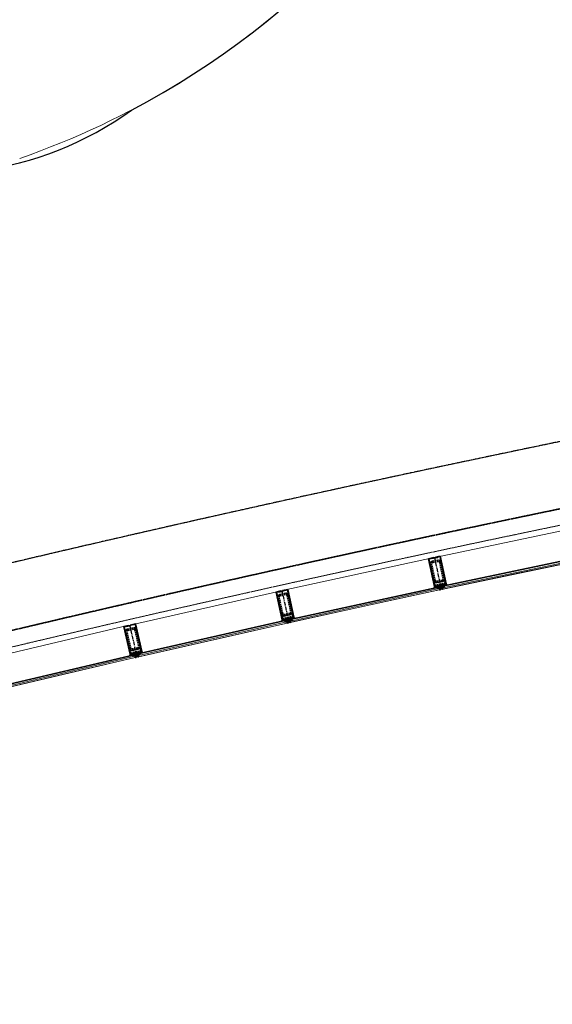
# Model space of a CAD drawing. Header units: millimetres. Extents: x 98667 to 994031, y -2704 to 533009.
# Tile 225 of 256: x 676145 to 681019, y 369300 to 378306. Entities that reach past the tile are written whole.
import ezdxf

# ---------------------------------------------------------------- set-up
doc = ezdxf.new("R2010")
doc.units = ezdxf.units.MM
for name, pattern in [('AP03000E0$0$CENTER', [50.800000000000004, 31.75, -6.35, 6.35, -6.35]), ('AP03000E0$0$HIDDEN', [9.524999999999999, 6.35, -3.175]), ('AP03000E0$0$HIDDENX2', [19.049999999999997, 12.7, -6.35]), ('sp00000g0$0$CENTER', [50.800000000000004, 31.75, -6.35, 6.35, -6.35])]:
    doc.linetypes.add(name, pattern=pattern)
for name, color, linetype, lineweight in [('0_F&B AREA', 3, 'Continuous', 0), ('AP03000E0$0$A-GLAZ-FULL-EXTR', 2, 'Continuous', 20), ('AP03000E0$0$A-GLAZ-MULL-EXTR', 3, 'Continuous', 35), ('AP03000E0$0$A-WALL-FNSH', 1, 'Continuous', 15)]:
    doc.layers.add(name, color=color, linetype=linetype, lineweight=lineweight)
doc.layers.add('AP03000E0$0$A-Slab Edge Guide', color=55, linetype='Continuous', lineweight=15, plot=False)
doc.layers.add('sp00000g0$0$S-GRID', color=1, linetype='sp00000g0$0$CENTER')
doc.layers.add('STAIRCASE-7$0$A-WALL-HATCH', color=253, linetype='Continuous')

msp = doc.modelspace()

# ---------------------------------------------------------------- linework, layer by layer
at = {"color": 251, "linetype": 'AP03000E0$0$CENTER'}
for p, q in [((679940.1670111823, 373387.2530479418), (680002.8959700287, 373093.8845474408)), ((678544.4309901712, 373083.0046740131), (678609.4908751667, 372790.1442792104)), ((677151.1586478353, 372767.6665463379), (677218.5452900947, 372475.3327648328))]:
    msp.add_line(p, q, dxfattribs=at)
at = {"layer": '0_F&B AREA', "color": 251, "extrusion": (-8.979887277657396e-08, -2.581598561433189e-08, 0.9999999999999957)}
msp.add_arc((673665.7274961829, 384171.0889998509, -0.07111298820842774), 7552.307364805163, 289.1647586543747, 337.3376965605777, dxfattribs=at)
at = {"layer": 'AP03000E0$0$A-GLAZ-FULL-EXTR', "color": 251}
for p, q in [((681319.9687418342, 373676.6277647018), (679958.4471423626, 373391.1601014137)), ((678562.6795169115, 373087.0565509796), (679921.8879383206, 373383.3424258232)), ((680013.8527943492, 373126.9060311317), (681375.3743938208, 373412.3736944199)), ((681376.6056305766, 373406.5013813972), (680015.084031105, 373121.0337183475)), ((680017.5465044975, 373109.289093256), (681379.0681040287, 373394.7567563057)), ((681381.5305774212, 373383.0121307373), (680020.0089779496, 373097.544467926)), ((678526.183518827, 373078.9488563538), (677169.3742468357, 372771.8634412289)), ((679979.3932679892, 373119.5373139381), (678620.18484658, 372823.2514388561)), ((678621.4627428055, 372817.3891031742), (679980.6711642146, 373113.6749780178)), ((679983.2269566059, 373101.950306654), (678624.0185351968, 372805.664431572)), ((678626.5743276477, 372793.9397597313), (679985.7827490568, 373090.2256350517)), ((679965.6399492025, 373098.116617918), (679963.0841567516, 373109.8412895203)), ((679963.7231048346, 373106.9101216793), (679969.5854406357, 373108.1880178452)), ((679965.0010010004, 373101.047785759), (679963.7231048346, 373106.9101216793)), ((679970.8633368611, 373102.3256819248), (679965.0010010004, 373101.047785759)), ((679968.9464926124, 373111.1191859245), (679980.6711642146, 373113.6749780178)), ((679971.5022850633, 373099.3945140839), (679968.9464926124, 373111.1191859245)), ((679969.5854406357, 373108.1880178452), (679970.8633368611, 373102.3256819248)), ((679983.2269566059, 373101.950306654), (679971.5022850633, 373099.3945140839)), ((679980.6711642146, 373113.6749780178), (679979.3932679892, 373119.5373139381)), ((679980.6711642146, 373113.6749780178), (679983.2269566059, 373101.950306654)), ((679985.7827490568, 373090.2256350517), (679983.2269566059, 373101.950306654)), ((680015.084031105, 373121.0337183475), (680013.8527943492, 373126.9060311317)), ((680026.828656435, 373123.4961919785), (680015.084031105, 373121.0337183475)), ((680015.084031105, 373121.0337183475), (680017.5465044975, 373109.289093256)), ((680017.5465044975, 373109.289093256), (680029.2911298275, 373111.7515666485)), ((680020.0089779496, 373097.544467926), (680017.5465044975, 373109.289093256)), ((680029.2911298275, 373111.7515666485), (680026.828656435, 373123.4961919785)), ((680033.3165874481, 373121.7912724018), (680027.4442747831, 373120.5600354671)), ((680027.4442747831, 373120.5600354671), (680028.6755114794, 373114.6877229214)), ((680028.6755114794, 373114.6877229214), (680034.5478241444, 373115.9189593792)), ((680035.1634425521, 373112.9828033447), (680032.7009691, 373124.7274284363)), ((680034.5478241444, 373115.9189593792), (680033.3165874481, 373121.7912724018)), ((677228.9756302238, 372508.5239739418), (678585.7849021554, 372815.6093888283)), ((678587.1093773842, 372809.7574005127), (677230.3001054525, 372502.6719856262)), ((677232.9490557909, 372490.9680092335), (678589.7583277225, 372798.0534245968)), ((678572.2023632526, 372794.0799987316), (678569.5534128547, 372805.7839748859)), ((678570.2156504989, 372802.8579809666), (678576.0676386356, 372804.1824560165)), ((678571.540125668, 372797.005992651), (678570.2156504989, 372802.8579809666)), ((678577.3921138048, 372798.3304679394), (678571.540125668, 372797.005992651)), ((678575.405401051, 372807.1084501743), (678587.1093773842, 372809.7574005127)), ((678578.0543513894, 372795.40447402), (678575.405401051, 372807.1084501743)), ((678576.0676386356, 372804.1824560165), (678577.3921138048, 372798.3304679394)), ((678589.7583277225, 372798.0534245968), (678578.0543513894, 372795.40447402)), ((678585.7849021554, 372815.6093888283), (678587.1093773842, 372809.7574005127)), ((678587.1093773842, 372809.7574005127), (678589.7583277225, 372798.0534245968)), ((678589.7583277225, 372798.0534245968), (678592.4072781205, 372786.3494479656)), ((678620.18484658, 372823.2514388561), (678621.4627428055, 372817.3891031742)), ((678633.1874144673, 372819.9448955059), (678621.4627428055, 372817.3891031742)), ((678621.4627428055, 372817.3891031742), (678624.0185351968, 372805.664431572)), ((678624.0185351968, 372805.664431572), (678635.7432068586, 372808.2202239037)), ((678624.0185351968, 372805.664431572), (678626.5743276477, 372793.9397597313)), ((678635.7432068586, 372808.2202239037), (678633.1874144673, 372819.9448955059)), ((678639.6886983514, 372818.2916238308), (678633.8263625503, 372817.0137274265)), ((678633.8263625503, 372817.0137274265), (678635.1042587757, 372811.151391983)), ((678635.1042587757, 372811.151391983), (678640.9665946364, 372812.4292879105)), ((678641.6055426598, 372809.4981200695), (678639.0497502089, 372821.2227916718)), ((678640.9665946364, 372812.4292879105), (678639.6886983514, 372818.2916238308)), ((675778.6194729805, 372445.6005477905), (677132.9437708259, 372763.4661622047)), ((678592.4072781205, 372786.3494479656), (677235.5980061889, 372479.2640330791)), ((677194.6374542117, 372500.6089966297), (675840.3131563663, 372182.7433824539)), ((675841.6841270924, 372176.9021120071), (677196.0084248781, 372494.7677264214)), ((677198.7503663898, 372483.0851857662), (675844.426068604, 372165.219571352)), ((675847.168010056, 372153.5370306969), (677201.4923079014, 372471.4026451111)), ((677181.226555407, 372478.9722738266), (677178.4846138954, 372490.6548144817)), ((677179.1700992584, 372487.7341792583), (677185.011369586, 372489.1051499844)), ((677180.5410699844, 372481.8929088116), (677179.1700992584, 372487.7341792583)), ((677186.3823403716, 372483.2638795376), (677180.5410699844, 372481.8929088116)), ((677184.3258841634, 372492.0257849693), (677196.0084248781, 372494.7677264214)), ((677187.0678257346, 372480.3432445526), (677184.3258841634, 372492.0257849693)), ((677185.011369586, 372489.1051499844), (677186.3823403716, 372483.2638795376)), ((677198.7503663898, 372483.0851857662), (677187.0678257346, 372480.3432445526)), ((677196.0084248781, 372494.7677264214), (677194.6374542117, 372500.6089966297)), ((677196.0084248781, 372494.7677264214), (677198.7503663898, 372483.0851857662)), ((677201.4923079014, 372471.4026451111), (677198.7503663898, 372483.0851857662)), ((677230.3001054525, 372502.6719856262), (677228.9756302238, 372508.5239739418)), ((677242.0040817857, 372505.3209359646), (677230.3001054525, 372502.6719856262)), ((677230.3001054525, 372502.6719856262), (677232.9490557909, 372490.9680092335)), ((677232.9490557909, 372490.9680092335), (677244.653032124, 372493.6169598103)), ((677235.5980061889, 372479.2640330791), (677232.9490557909, 372490.9680092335)), ((677244.653032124, 372493.6169598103), (677242.0040817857, 372505.3209359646)), ((677248.5183074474, 372503.7194173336), (677242.6663193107, 372502.3949420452)), ((677242.6663193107, 372502.3949420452), (677243.9907945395, 372496.542953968)), ((677243.9907945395, 372496.542953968), (677249.8427827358, 372497.8674292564)), ((677250.5050202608, 372494.9414348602), (677247.8560699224, 372506.645411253)), ((677249.8427827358, 372497.8674292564), (677248.5183074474, 372503.7194173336))]:
    msp.add_line(p, q, dxfattribs=at)
at = {"layer": 'AP03000E0$0$A-GLAZ-FULL-EXTR', "color": 251, "linetype": 'Continuous'}
for p, q in [((679969.4990487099, 373108.5843412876), (679981.2271277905, 373111.1245020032)), ((679970.1752696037, 373105.48218593), (679981.9033485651, 373108.0223466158)), ((679972.989843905, 373099.7187795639), (679970.449683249, 373111.4468586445)), ((679970.85149014, 373102.3800305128), (679982.5795693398, 373104.9201912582)), ((679976.0919994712, 373100.3950002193), (679973.5518387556, 373112.1230790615)), ((679979.1941548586, 373101.0712208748), (679976.6539940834, 373112.7992999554)), ((679982.2963103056, 373101.7474412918), (679979.7561496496, 373113.4755203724)), ((680015.1206358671, 373120.8591338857), (680027.3920866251, 373120.8089439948)), ((680015.7869089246, 373117.6813824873), (680028.0583597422, 373117.6311925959)), ((680016.4531821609, 373114.5036308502), (680028.7246329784, 373114.4534409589)), ((680017.1194553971, 373111.3258792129), (680027.0667965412, 373111.2851948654)), ((680017.5341114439, 373109.3482012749), (680017.5840487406, 373121.5578927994)), ((680020.7116104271, 373109.9527151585), (680020.7618003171, 373122.224165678)), ((680023.8893620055, 373110.6189887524), (680023.9395518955, 373122.8904390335)), ((680027.067113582, 373111.2852613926), (680027.1115378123, 373122.147005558)), ((678575.6406849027, 372806.0688847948), (678587.9555954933, 372806.0185171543)), ((678576.3599516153, 372802.8909164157), (678588.6748621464, 372802.8405487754)), ((678577.079218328, 372799.7129480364), (678589.394128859, 372799.662580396)), ((678577.7984851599, 372796.534979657), (678582.956112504, 372796.513885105)), ((678577.9646811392, 372795.8006680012), (678578.0133437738, 372807.6987037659)), ((678581.1409445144, 372796.1030600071), (678581.1913121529, 372808.4179701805)), ((678584.3189128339, 372796.8223268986), (678584.3692804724, 372809.137237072)), ((678584.6773049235, 372809.2069518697), (678587.236328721, 372809.1964855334)), ((678587.4968811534, 372797.5415937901), (678587.5390783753, 372807.858833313)), ((678621.623688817, 372816.6507666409), (678633.3517677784, 372819.1909273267)), ((678622.2999094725, 372813.5486112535), (678634.027988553, 372816.0887719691)), ((678622.9761301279, 372810.4464558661), (678634.7042092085, 372812.9866165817)), ((678623.6523510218, 372807.3443002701), (678635.3804299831, 372809.8844609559)), ((678626.6543736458, 372806.2390031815), (678624.1142129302, 372817.9670825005)), ((678629.7565290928, 372806.9152238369), (678627.2163684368, 372818.6433026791)), ((678632.858684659, 372807.5914447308), (678630.3185238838, 372819.3195238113)), ((677184.9255679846, 372489.470723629), (677196.6117641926, 372492.1970895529)), ((677185.651040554, 372486.3797153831), (677197.337236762, 372489.1060813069)), ((677186.3765133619, 372483.2887071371), (677198.0627095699, 372486.0150730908)), ((677189.8419822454, 372480.9943504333), (677187.1156163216, 372492.680546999)), ((677192.932990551, 372481.719823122), (677190.2066245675, 372493.4060194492)), ((677196.0239988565, 372482.4452958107), (677193.2976328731, 372494.1314921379)), ((677230.5500173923, 372501.5677886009), (677230.5547692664, 372502.7296237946)), ((677230.8105648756, 372500.416599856), (677243.1254754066, 372500.3662322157)), ((677231.5298315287, 372497.2386317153), (677243.8447420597, 372497.188264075)), ((677232.2490981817, 372494.0606633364), (677244.5640087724, 372494.0102956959)), ((677233.6823700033, 372491.1339795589), (677233.7327376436, 372503.4488902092)), ((677234.3003335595, 372503.5773533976), (677242.406208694, 372503.5442005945)), ((677236.8603383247, 372491.8532464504), (677236.910705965, 372504.1681571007)), ((677240.0383066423, 372492.5725131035), (677240.0886742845, 372504.8874237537)), ((677243.2162750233, 372493.291779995), (677243.2430840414, 372499.8465969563))]:
    msp.add_line(p, q, dxfattribs=at)
msp.add_arc((717502.1788770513, 197719.0434409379), 179339.1957824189, 89.99555304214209, 114.8471860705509, dxfattribs=at)
at = {"layer": 'AP03000E0$0$A-GLAZ-MULL-EXTR', "color": 251}
for p, q in [((679886.3827058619, 373375.7531120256), (679935.277452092, 373386.2079388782)), ((679940.7478174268, 373121.5003662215), (679886.3827058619, 373375.7531120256)), ((679931.0152666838, 373382.2287712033), (679889.9436800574, 373373.4467173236)), ((679889.9436800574, 373373.4467173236), (679931.7629989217, 373177.8676710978)), ((679931.6425560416, 373379.2950861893), (679931.0152666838, 373382.2287712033)), ((679972.714150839, 373388.0771419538), (679931.6425560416, 373379.2950861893)), ((679935.277452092, 373386.2079388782), (679935.9047416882, 373383.2742538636)), ((679935.9047416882, 373383.2742538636), (679972.0868607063, 373391.0108269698)), ((679949.9458771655, 373389.3443870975), (679993.9511564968, 373398.753731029)), ((679950.5731666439, 373386.4107025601), (679949.9458771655, 373389.3443870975)), ((679991.6447607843, 373395.1927578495), (679950.5731666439, 373386.4107025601)), ((679972.0868607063, 373391.0108269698), (679972.714150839, 373388.0771419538)), ((680033.4640791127, 373199.6137118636), (679991.6447607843, 373395.1927578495)), ((679993.9511559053, 373398.7537326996), (680048.3162674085, 373144.5009861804)), ((679931.7629989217, 373177.8676710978), (679943.6815022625, 373122.1276558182)), ((680045.3825826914, 373143.873696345), (680033.4640791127, 373199.6137118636)), ((678534.6688978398, 373080.8363859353), (678490.7398347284, 373071.0774014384)), ((678490.7398346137, 373071.0774031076), (678547.125074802, 372817.2650136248)), ((678494.3190372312, 373068.7993977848), (678535.3194966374, 373077.9077824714)), ((678537.692301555, 372873.55908807), (678494.3190372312, 373068.7993977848)), ((678549.9625165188, 373081.1607760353), (678513.8430636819, 373073.1367232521)), ((678513.8430636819, 373073.1367232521), (678514.49366212, 373070.2081190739)), ((678514.49366212, 373070.2081190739), (678555.4941222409, 373079.3165035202)), ((678535.3194966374, 373077.9077824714), (678534.6688978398, 373080.8363859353)), ((678598.1219801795, 373094.9326921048), (678549.3119176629, 373084.0893799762)), ((678549.3119176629, 373084.0893799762), (678549.9625165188, 373081.1607760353)), ((678554.8435232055, 373082.2451072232), (678595.8439751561, 373091.3534900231)), ((678555.4941222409, 373079.3165035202), (678554.8435232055, 373082.2451072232)), ((678595.8439751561, 373091.3534900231), (678639.217239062, 372896.1131800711)), ((678654.5072200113, 372841.1203030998), (678598.1219801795, 373094.9326921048)), ((679937.9493076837, 373110.6759336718), (679941.7933000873, 373116.6108912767)), ((679964.8414200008, 373116.4260887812), (679937.9493076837, 373110.6759336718)), ((679941.7933000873, 373116.6108912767), (679940.7478174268, 373121.5003662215)), ((679983.3538331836, 373125.4974936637), (679941.7933000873, 373116.6108912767)), ((679941.7933000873, 373116.6108912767), (679963.7959373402, 373121.3155637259)), ((679943.6815022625, 373122.1276558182), (679982.3083510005, 373130.3869688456)), ((679963.7959373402, 373121.3155637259), (679964.8414200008, 373116.4260887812)), ((679981.6810609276, 373133.3206538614), (680022.7526559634, 373142.1027096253)), ((679982.3083510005, 373130.3869688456), (679981.6810609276, 373133.3206538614)), ((679990.6722128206, 373091.2711690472), (679983.3538331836, 373125.4974936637)), ((680023.3799450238, 373139.1690248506), (679987.197825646, 373131.4324510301)), ((679987.197825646, 373131.4324510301), (679995.5616876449, 373092.3166512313)), ((679995.5616876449, 373092.3166512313), (679990.6722128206, 373091.2711690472)), ((680001.8662508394, 373134.5688994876), (680006.7557261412, 373135.6143819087)), ((680010.230113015, 373095.4530989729), (680001.8662508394, 373134.5688994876)), ((680006.7557261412, 373135.6143819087), (680045.3825826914, 373143.873696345)), ((680049.3617503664, 373139.6115109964), (680007.8012086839, 373130.724907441)), ((680007.8012086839, 373130.724907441), (680015.1195876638, 373096.4985823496)), ((680015.1195876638, 373096.4985823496), (680010.230113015, 373095.4530989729)), ((680022.7526559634, 373142.1027096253), (680023.3799450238, 373139.1690248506)), ((680049.3617503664, 373139.6115109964), (680027.359112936, 373134.9068390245)), ((680027.359112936, 373134.9068390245), (680028.4045954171, 373130.0173638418)), ((680028.4045954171, 373130.0173638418), (680055.2967076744, 373135.7675189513)), ((680048.3162674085, 373144.5009861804), (680049.3617503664, 373139.6115109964)), ((680055.2967076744, 373135.7675189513), (680049.3617503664, 373139.6115109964)), ((678639.217239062, 372896.1131800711), (678651.5786163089, 372840.4697042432)), ((678550.0536785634, 372817.9156122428), (678537.692301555, 372873.55908807)), ((678544.412731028, 372806.4186693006), (678548.2094060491, 372812.3840068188)), ((678571.2582672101, 372812.382491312), (678544.412731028, 372806.4186693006)), ((678547.125074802, 372817.2650136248), (678548.2094060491, 372812.3840068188)), ((678548.2094060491, 372812.3840068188), (678589.6979661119, 372821.6008245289)), ((678548.2094060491, 372812.3840068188), (678570.1739354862, 372817.2634981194)), ((678588.6136348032, 372826.4818306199), (678550.0536785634, 372817.9156122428)), ((678570.1739354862, 372817.2634981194), (678571.2582672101, 372812.382491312)), ((678612.3680692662, 372834.8320921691), (678571.3676089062, 372825.723707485)), ((678571.3676089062, 372825.723707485), (678572.01820818, 372822.7951037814)), ((678572.01820818, 372822.7951037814), (678608.137661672, 372830.8191563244)), ((678593.4946415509, 372827.5661622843), (678588.6136348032, 372826.4818306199)), ((678589.6979661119, 372821.6008245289), (678597.28828568, 372787.4337783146)), ((678602.1692921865, 372788.518109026), (678593.4946415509, 372827.5661622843)), ((678597.28828568, 372787.4337783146), (678602.1692921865, 372788.518109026)), ((678608.137661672, 372830.8191563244), (678616.8123121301, 372791.7711035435)), ((678613.0186677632, 372831.9034877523), (678612.3680692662, 372834.8320921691)), ((678651.5786163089, 372840.4697042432), (678613.0186677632, 372831.9034877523)), ((678614.1029996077, 372827.0224814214), (678655.5915514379, 372836.2392965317)), ((678621.6933184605, 372792.8554352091), (678614.1029996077, 372827.0224814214)), ((678616.8123121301, 372791.7711035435), (678621.6933184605, 372792.8554352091)), ((678655.5915514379, 372836.2392965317), (678633.6270218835, 372831.3598059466)), ((678633.6270218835, 372831.3598059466), (678634.71135331, 372826.4787993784)), ((678634.71135331, 372826.4787993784), (678661.5568894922, 372832.4426213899)), ((678655.5915514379, 372836.2392965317), (678654.5072200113, 372841.1203030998)), ((678661.5568894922, 372832.4426213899), (678655.5915514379, 372836.2392965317)), ((677141.4141063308, 372765.4206992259), (677097.5640351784, 372755.3127011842)), ((677097.5640350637, 372755.3127028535), (677155.9657985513, 372501.9567114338)), ((677101.1612391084, 372753.0632313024), (677142.0879726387, 372762.4973619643)), ((677146.0856753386, 372558.1739970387), (677101.1612391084, 372753.0632313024)), ((677156.7046619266, 372765.8666933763), (677120.650158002, 372757.5556739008)), ((677120.650158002, 372757.5556739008), (677121.3240240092, 372754.6323356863)), ((677121.3240240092, 372754.6323356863), (677162.2507583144, 372764.0664663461)), ((677142.0879726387, 372762.4973619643), (677141.4141063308, 372765.4206992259)), ((677204.7530891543, 372780.0211360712), (677156.0307955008, 372768.7900311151)), ((677156.0307955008, 372768.7900311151), (677156.7046619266, 372765.8666933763)), ((677161.5768917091, 372766.9898038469), (677202.5036178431, 372776.423932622)), ((677162.2507583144, 372764.0664663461), (677161.5768917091, 372766.9898038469)), ((677202.5036178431, 372776.423932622), (677247.4280536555, 372581.5346981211)), ((677263.1548523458, 372526.6651453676), (677204.7530891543, 372780.0211360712)), ((677158.8891362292, 372502.6305773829), (677146.0856753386, 372558.1739970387)), ((677221.0670375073, 372520.0420440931), (677180.1403030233, 372510.6079134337)), ((677221.7409035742, 372517.1187058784), (677221.0670375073, 372520.0420440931)), ((677260.2315147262, 372525.9912789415), (677221.7409035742, 372517.1187058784)), ((677222.8640147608, 372512.246476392), (677264.277963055, 372521.7929156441)), ((677264.277963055, 372521.7929156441), (677242.3529294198, 372516.7389180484)), ((677243.4760401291, 372511.8666883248), (677270.2733034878, 372518.0437966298)), ((677247.4280536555, 372581.5346981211), (677260.2315147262, 372525.9912789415)), ((677264.277963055, 372521.7929156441), (677263.1548523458, 372526.6651453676)), ((677270.2733034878, 372518.0437966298), (677264.277963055, 372521.7929156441)), ((677180.1370535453, 372497.2662495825), (677153.3397902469, 372491.0891415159)), ((677153.3397902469, 372491.0891415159), (677157.0889091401, 372497.0844812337)), ((677155.9657985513, 372501.9567114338), (677157.0889091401, 372497.0844812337)), ((677157.0889091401, 372497.0844812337), (677198.5028656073, 372506.6309230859)), ((677157.0889091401, 372497.0844812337), (677179.0139425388, 372502.1384795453)), ((677197.379755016, 372511.5031523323), (677158.8891362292, 372502.6305773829)), ((677179.0139425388, 372502.1384795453), (677180.1370535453, 372497.2662495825)), ((677180.1403030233, 372510.6079134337), (677180.814169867, 372507.6845759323)), ((677180.814169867, 372507.6845759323), (677216.868674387, 372515.9955951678)), ((677202.251984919, 372512.6262632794), (677197.379755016, 372511.5031523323)), ((677198.5028656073, 372506.6309230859), (677206.364640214, 372472.525315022)), ((677211.2368698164, 372473.6484250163), (677202.251984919, 372512.6262632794)), ((677206.364640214, 372472.525315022), (677211.2368698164, 372473.6484250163)), ((677216.868674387, 372515.9955951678), (677225.8535591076, 372477.0177576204)), ((677230.7257885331, 372478.1408683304), (677222.8640147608, 372512.246476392)), ((677225.8535591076, 372477.0177576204), (677230.7257885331, 372478.1408683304)), ((677242.3529294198, 372516.7389180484), (677243.4760401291, 372511.8666883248))]:
    msp.add_line(p, q, dxfattribs=at)
at = {"layer": 'AP03000E0$0$A-GLAZ-MULL-EXTR', "color": 251, "linetype": 'AP03000E0$0$HIDDENX2'}
for p, q in [((679970.8872119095, 373363.143941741), (679921.9924616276, 373352.6891153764)), ((679973.5009182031, 373350.92025438), (679924.6061682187, 373340.4654277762)), ((680019.7027918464, 373194.626022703), (679988.338312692, 373341.3102731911)), ((680031.9264792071, 373197.2397288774), (680000.562000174, 373343.9239800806)), ((679902.7724999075, 373323.0143271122), (679934.1369788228, 373176.3300763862)), ((679914.99618721, 373325.6280337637), (679946.3606664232, 373178.9437830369)), ((680037.1538923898, 373172.7923539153), (679939.3643920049, 373151.8827011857)), ((679939.3643920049, 373151.8827011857), (679943.5463226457, 373132.3248009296)), ((679961.198060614, 373169.3338018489), (680010.0928108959, 373179.7886282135)), ((679963.8117672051, 373157.1101142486), (680012.706517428, 373167.5649408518)), ((679992.4410726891, 373142.7796272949), (680041.3358229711, 373153.2344536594)), ((680041.3358229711, 373153.2344536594), (680037.1538923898, 373172.7923539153)), ((678526.5318720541, 373048.2973071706), (678575.3419379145, 373059.1406214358)), ((679943.5463226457, 373132.3248009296), (679992.4410726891, 373142.7796272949)), ((678540.078439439, 372872.0404194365), (678507.5484961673, 373018.4706171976)), ((678552.2809556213, 372874.7512481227), (678519.7510127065, 373021.1814456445)), ((678529.2427008, 373036.0947909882), (678578.0527665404, 373046.9381050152)), ((678592.9661115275, 373037.4464172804), (678625.4960545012, 372891.0162195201)), ((678605.1686278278, 373040.1572454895), (678637.6985709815, 372893.7270482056)), ((678545.5000965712, 372847.6353863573), (678643.1202281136, 372869.3220151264)), ((678549.8374222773, 372828.1113600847), (678545.5000965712, 372847.6353863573)), ((678598.6474881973, 372838.9546743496), (678549.8374222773, 372828.1113600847)), ((678616.0043666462, 372876.1028741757), (678567.1943007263, 372865.2595599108)), ((678618.7151952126, 372863.9003577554), (678569.9051292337, 372853.057043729)), ((678647.4575538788, 372849.7979886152), (678598.6474881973, 372838.9546743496)), ((678643.1202281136, 372869.3220151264), (678647.4575538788, 372849.7979886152)), ((677148.4838141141, 372556.674350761), (677114.7904922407, 372702.8412419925)), ((677160.6643880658, 372559.4821276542), (677126.9710665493, 372705.6490186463)), ((677133.5360872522, 372732.817943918), (677182.2583843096, 372744.0490512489)), ((677136.3438642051, 372720.6373699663), (677185.0661610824, 372731.8684768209)), ((677200.0545121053, 372722.4956795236), (677233.7478336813, 372576.3287885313)), ((677212.2350861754, 372725.303456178), (677245.9284079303, 372579.1365651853)), ((677154.0993677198, 372532.3132021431), (677251.5439615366, 372554.7754168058)), ((677158.5918105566, 372512.8242832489), (677154.0993677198, 372532.3132021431)), ((677207.3141076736, 372524.0553905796), (677158.5918105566, 372512.8242832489)), ((677224.375036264, 372561.3404372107), (677175.6527392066, 372550.1093298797)), ((677227.1828130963, 372549.1598627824), (677178.4605159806, 372537.9287559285)), ((677256.036404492, 372535.2864976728), (677207.3141076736, 372524.0553905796)), ((677251.5439615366, 372554.7754168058), (677256.036404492, 372535.2864976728))]:
    msp.add_line(p, q, dxfattribs=at)
at = {"layer": 'AP03000E0$0$A-GLAZ-MULL-EXTR', "color": 251, "linetype": 'Continuous'}
for p, q in [((679938.3224512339, 373111.2520515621), (679964.7474639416, 373116.86549896)), ((679939.3897257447, 373110.9839282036), (679939.0832428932, 373112.4266803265)), ((679940.7601387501, 373115.0157350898), (679964.0835819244, 373119.9703181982)), ((679942.4945450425, 373111.6478106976), (679941.5274387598, 373116.2004132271)), ((679945.5993645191, 373112.3116927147), (679944.5604006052, 373117.2025616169)), ((679948.7041838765, 373112.9755749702), (679947.6652199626, 373117.866443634)), ((679951.8090032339, 373113.6394569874), (679950.77003932, 373118.5303256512)), ((679954.9138225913, 373114.3033392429), (679953.8748586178, 373119.1942081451)), ((679958.0186420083, 373114.9672214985), (679956.979678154, 373119.8580899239)), ((679961.1234613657, 373115.631103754), (679960.0844974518, 373120.5219724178)), ((679964.2282807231, 373116.2949857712), (679963.1893168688, 373121.1858541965)), ((680027.6648777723, 373133.4768494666), (680051.1354761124, 373138.4626926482)), ((680028.3287596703, 373130.3720302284), (680054.9092087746, 373136.0184969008)), ((680029.4294880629, 373130.2365098), (680028.3905241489, 373135.1273784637)), ((680032.5343073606, 373130.9003918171), (680031.4953434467, 373135.7912607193)), ((680035.6391268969, 373131.5642740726), (680034.6001629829, 373136.4551427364)), ((680038.7439462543, 373132.2281558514), (680037.7049822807, 373137.119024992)), ((680041.8487656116, 373132.8920381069), (680040.8098016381, 373137.7829072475)), ((680044.9535850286, 373133.5559203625), (680043.9146211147, 373138.4467892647)), ((680048.058404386, 373134.219802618), (680047.0194405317, 373139.1106712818)), ((680051.1632237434, 373134.8836846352), (680050.2860697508, 373139.0128417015)), ((680054.2680431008, 373135.5475668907), (680054.0497533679, 373136.5751545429)), ((678545.8160504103, 372808.6235654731), (678554.1837912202, 372808.5893418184)), ((678547.3873674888, 372807.0794942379), (678547.4038863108, 372811.1183738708)), ((678547.831568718, 372811.7903486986), (678568.2174816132, 372811.7069713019)), ((678550.5652814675, 372807.7854783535), (678550.5862488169, 372812.9120304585)), ((678553.743195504, 372808.4914619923), (678553.7641628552, 372813.6180143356)), ((678556.9211094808, 372809.197445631), (678556.942076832, 372814.3239979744)), ((678559.6122820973, 372814.9171927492), (678570.7052540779, 372814.8718230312)), ((678560.0990234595, 372809.9034295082), (678560.1199908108, 372815.0299818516)), ((678563.2769374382, 372810.6094136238), (678563.2979047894, 372815.7359659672)), ((678566.4548514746, 372811.3153972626), (678566.4758188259, 372816.4419498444)), ((678569.6327654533, 372812.0213811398), (678569.6537328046, 372817.1479334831)), ((678633.8205148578, 372830.488817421), (678652.41962111, 372830.4127479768)), ((678634.526498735, 372827.3109033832), (678638.3859298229, 372827.295118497)), ((678636.3689593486, 372826.8470420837), (678636.3899266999, 372831.9735944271)), ((678639.5468733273, 372827.5530257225), (678639.5678406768, 372832.6795780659)), ((678642.7247873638, 372828.2590093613), (678642.745754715, 372833.3855619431)), ((678643.8144205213, 372833.6229694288), (678659.8050843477, 372833.5575683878)), ((678645.9027013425, 372828.9649934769), (678645.9236686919, 372834.0915455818)), ((678649.0806153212, 372829.670977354), (678649.1015826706, 372834.797529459)), ((678652.258529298, 372830.3769607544), (678652.2794966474, 372835.5035130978)), ((678655.4364433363, 372831.08294487), (678655.4574106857, 372836.2094967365)), ((678658.614357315, 372831.7889287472), (678658.6246636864, 372834.3088541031)), ((677247.5979864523, 372512.8168492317), (677247.6189922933, 372517.9528124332)), ((677250.6148955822, 372518.6434059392), (677269.4375560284, 372518.5664221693)), ((677250.776009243, 372513.5494234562), (677250.7970150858, 372518.6853868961)), ((677253.9540319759, 372514.2819981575), (677253.9750378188, 372519.417961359)), ((677257.1320547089, 372515.0145726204), (677257.1530605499, 372520.1505355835)), ((677260.3100774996, 372515.7471468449), (677260.3310833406, 372520.8831100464)), ((677263.4881002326, 372516.4797215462), (677263.5091060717, 372521.6156842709)), ((677264.1485332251, 372521.7630806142), (677264.326839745, 372521.7623513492)), ((677266.6661229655, 372517.2122960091), (677266.6787172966, 372520.2916312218)), ((677269.8441456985, 372517.944870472), (677269.8456440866, 372518.3112289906)), ((677154.9315229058, 372493.6345337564), (677164.2173441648, 372493.5965551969)), ((677155.4353267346, 372491.5721890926), (677155.4471339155, 372494.4590644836)), ((677156.9119252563, 372496.8014606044), (677177.7509821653, 372496.7162298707)), ((677158.6133494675, 372492.3047637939), (677158.6343553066, 372497.4407265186)), ((677161.7913722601, 372493.0373380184), (677161.8123780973, 372498.1733007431)), ((677164.9693949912, 372493.7699124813), (677164.9904008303, 372498.905875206)), ((677168.1474177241, 372494.5024871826), (677168.1684235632, 372499.6384499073)), ((677169.4130758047, 372499.9253581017), (677179.5336367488, 372499.8839654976)), ((677171.3254405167, 372495.2350616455), (677171.3464463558, 372500.3710246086)), ((677174.5034632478, 372495.9676361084), (677174.5244690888, 372501.1035990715)), ((677177.6814859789, 372496.7002100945), (677177.7024918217, 372501.8361735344)), ((677242.6382845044, 372515.5010032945), (677258.9528009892, 372515.4342777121)), ((677243.3708590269, 372512.3229805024), (677245.4191637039, 372512.3146030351)), ((677244.4199637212, 372512.0842747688), (677244.4409695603, 372517.2202379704))]:
    msp.add_line(p, q, dxfattribs=at)
at = {"layer": 'AP03000E0$0$A-GLAZ-MULL-EXTR', "color": 251, "linetype": 'AP03000E0$0$HIDDENX2'}
for centre, radius, start, end in [((679927.2198748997, 373328.2417403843), 24.99999987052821, 102.0694119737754, 192.0694119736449), ((679927.2198747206, 373328.2417402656), 12.49999992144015, 102.0694113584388, 192.0694113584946), ((679976.1146252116, 373338.6965667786), 24.9999998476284, 12.06941205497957, 102.0694120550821), ((679976.1146248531, 373338.6965665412), 12.50000027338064, 12.0694117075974, 102.0694117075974), ((679958.5843540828, 373181.5574895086), 25.00000010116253, 192.0694115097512, 282.0694115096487), ((679958.5843541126, 373181.5574895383), 12.50000009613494, 192.0694111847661, 282.0694111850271), ((680007.4791041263, 373192.0123159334), 12.50000018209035, 282.0694123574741, 12.06941235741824), ((680007.4791043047, 373192.0123157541), 24.99999975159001, 282.0694116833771, 12.06941168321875), ((678580.763594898, 373034.735588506), 24.99999993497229, 12.52504091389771, 102.5250409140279), ((678531.9535290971, 373023.8922742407), 24.99999994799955, 102.5250410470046, 192.5250410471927), ((678531.9535294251, 373023.8922742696), 12.50000024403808, 102.5250412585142, 192.525041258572), ((678580.7635951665, 373034.7355886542), 12.49999989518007, 12.52504161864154, 102.5250416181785), ((678613.2935379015, 372888.3053907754), 12.50000015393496, 282.5250419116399, 12.52504191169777), ((678613.2935378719, 372888.3053908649), 25.0000001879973, 282.5250416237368, 12.52504162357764), ((678564.48347219, 372877.4620764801), 24.99999977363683, 192.525041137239, 282.5250411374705), ((678564.4834722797, 372877.4620765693), 12.50000014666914, 192.5250405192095, 282.5250405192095), ((677139.1516407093, 372708.4567954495), 24.9999999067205, 102.98065958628, 192.9806595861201), ((677139.1516410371, 372708.4567954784), 12.50000022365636, 102.9806597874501, 192.98065978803), ((677187.8739377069, 372719.6879027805), 24.99999989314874, 12.98065945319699, 102.980659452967), ((677187.8739379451, 372719.6879026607), 12.49999991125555, 12.98066026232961, 102.9806602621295), ((677172.8449624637, 372562.2899042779), 24.99999980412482, 192.9806597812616, 282.9806597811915), ((677172.8449625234, 372562.2899043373), 12.50000016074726, 192.9806591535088, 282.9806591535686), ((677221.5672593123, 372573.5210115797), 12.50000013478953, 282.9806604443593, 12.98066044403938), ((677221.5672593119, 372573.5210114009), 25.00000012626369, 282.9806602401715, 12.98066024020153)]:
    msp.add_arc(centre, radius, start, end, dxfattribs=at)
at = {"layer": 'AP03000E0$0$A-GLAZ-MULL-EXTR', "color": 251}
for centre, start, end in [((679987.4606493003, 373094.3346900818), 40.1300710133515, 164.0087593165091), ((679987.6697461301, 373093.3567949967), 40.1300710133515, 164.0087593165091), ((679987.8788424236, 373092.378899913), 40.1300710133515, 164.0087593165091), ((679988.0879391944, 373091.4010050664), 40.1300710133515, 164.0087593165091), ((679988.2970354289, 373090.4231102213), 40.1300710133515, 164.0087593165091), ((679988.5061321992, 373089.4452151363), 40.1300710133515, 164.0087593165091), ((680016.7974991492, 373100.6075865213), 40.1300710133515, 164.0087593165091), ((680017.0065959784, 373099.6296911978), 40.1300710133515, 164.0087593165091), ((680017.2156924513, 373098.651796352), 40.1300710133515, 164.0087593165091), ((680017.4247892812, 373097.6739012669), 40.1300710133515, 164.0087593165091), ((680017.6338856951, 373096.6960066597), 40.1300710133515, 164.0087593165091), ((680017.8429819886, 373095.718111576), 40.1300710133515, 164.0087593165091), ((678594.0524625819, 372790.4716641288), 40.58569033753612, 164.4643821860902), ((678594.2693286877, 372789.4954625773), 40.58569033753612, 164.4643821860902), ((678594.4861949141, 372788.5192615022), 40.58569033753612, 164.4643821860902), ((678594.7030610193, 372787.5430597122), 40.58569033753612, 164.4643821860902), ((678594.9199271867, 372786.5668588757), 40.58569033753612, 164.4643821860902), ((678595.1367937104, 372785.5906575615), 40.58569033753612, 164.4643821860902), ((678623.3385019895, 372796.9776522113), 40.58569033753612, 164.4643821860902), ((678623.5553680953, 372796.0014506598), 40.58569033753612, 164.4643821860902), ((678623.772234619, 372795.0252493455), 40.58569033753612, 164.4643821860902), ((678623.9891006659, 372794.0490480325), 40.58569033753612, 164.4643821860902), ((678624.2059671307, 372793.0728469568), 40.58569033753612, 164.4643821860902), ((678624.4228331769, 372792.0966454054), 40.58569033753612, 164.4643821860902), ((677203.1047622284, 372475.5373736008), 41.04131126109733, 164.9200005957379), ((677203.3293842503, 372474.5629273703), 41.04131126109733, 164.9200005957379), ((677203.5540063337, 372473.5884818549), 41.04131126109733, 164.9200005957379), ((677203.778628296, 372472.6140356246), 41.04131126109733, 164.9200005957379), ((677204.0032503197, 372471.6395901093), 41.04131126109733, 164.9200005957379), ((677204.2278727, 372470.6651441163), 41.04131126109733, 164.9200005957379), ((677232.3381403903, 372482.2760376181), 41.04131126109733, 164.9200005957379), ((677232.5627623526, 372481.3015913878), 41.04131126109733, 164.9200005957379), ((677232.7873847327, 372480.3271453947), 41.04131126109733, 164.9200005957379), ((677233.012006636, 372479.352699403), 41.04131126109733, 164.9200005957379), ((677233.2366289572, 372478.3782536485), 41.04131126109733, 164.9200005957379), ((677233.4612508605, 372477.4038076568), 41.04131126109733, 164.9200005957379)]:
    msp.add_arc(centre, 2.833021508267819, start, end, dxfattribs=at)
at = {"layer": 'AP03000E0$0$A-Slab Edge Guide', "color": 251, "linetype": 'AP03000E0$0$HIDDEN'}
msp.add_arc((717516.0980807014, 197695.5656440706), 180466.0464202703, 89.99998029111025, 131.0000080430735, dxfattribs=at)
at = {"layer": 'AP03000E0$0$A-WALL-FNSH', "color": 251, "linetype": 'AP03000E0$0$HIDDEN'}
for centre, radius, start, end in [((717516.0980807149, 197695.5656437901), 179866.0464203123, 89.99998029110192, 131.0000080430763), ((717516.0980812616, 197695.5656439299), 179861.0464204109, 89.9999802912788, 131.0000080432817), ((717516.0980808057, 197695.5656439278), 179716.046420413, 89.99998029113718, 131.0000080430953)]:
    msp.add_arc(centre, radius, start, end, dxfattribs=at)
at = {"layer": 'sp00000g0$0$S-GRID', "color": 251}
msp.add_arc((717516.0981013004, 197695.5655322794), 180466.0465322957, 90, 130.9999894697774, dxfattribs=at)
at = {"layer": 'STAIRCASE-7$0$A-WALL-HATCH', "color": 251}
for centre, radius, start, end in [((673634.4984034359, 384212.1340803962, -0.0008428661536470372), 7603.159818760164, 297.6978023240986, 337.1041113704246), ((675387.8985087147, 379935.6008129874, -0.0008428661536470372), 3033.071002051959, 248.6944492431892, 305.9490122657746)]:
    msp.add_arc(centre, radius, start, end, dxfattribs=at)

doc.saveas('drawing.dxf')
